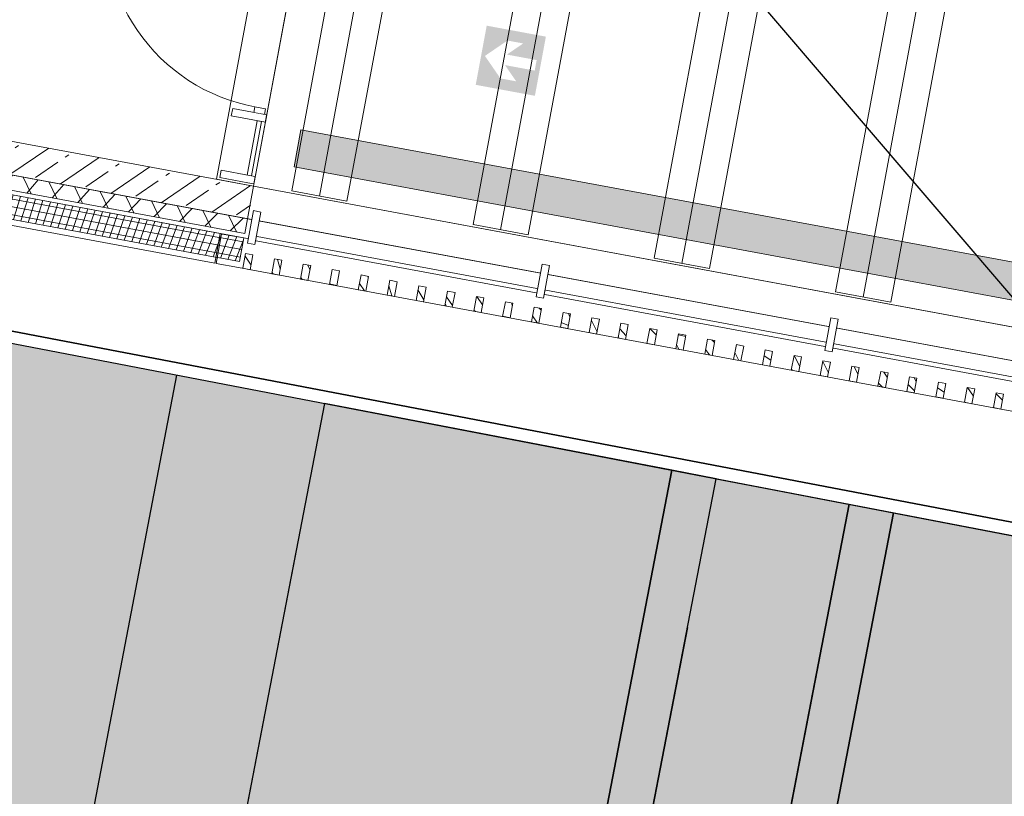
# Model space of a CAD drawing. Header units: metres. Extents: x 0 to 60282398, y -11592309 to 5708004.
# Tile 103 of 136: x 32353379.39 to 32353385.93, y 5707897.37 to 5707902.53. Entities that reach past the tile are written whole.
import ezdxf
from ezdxf import colors
from ezdxf.entities.mleader import LeaderData, LeaderLine
from ezdxf.math import Vec2, Vec3

# ---------------------------------------------------------------- set-up
doc = ezdxf.new("R2010")
doc.units = ezdxf.units.M
doc.header["$LTSCALE"] = 0.75
doc.set_wipeout_variables(frame=1)
doc.layers.get('0').update_dxf_attribs({"linetype": 'CONTINUOUS'})
doc.layers.add('10414946$0$_Hilfslayer', color=6, linetype='CONTINUOUS', plot=False)
doc.layers.add('10414946$0$ST-LIN Parkplatz', color=7, linetype='CONTINUOUS')
doc.layers.add('10414946$0$ST-LIN-Gehweg', color=2, linetype='CONTINUOUS')
for name, color, linetype, lineweight in [('10414946$0$ST-LIN-Bushaltestelle', 2, 'CONTINUOUS', 25), ('10417023$0$#9_002_GES I Übersicht Erdgeschoss_1_101_Wand Aussen.A', 7, 'CONTINUOUS', 25), ('10417023$0$#9_002_GES I Übersicht Erdgeschoss_1_104_Decken.A', 7, 'CONTINUOUS', 25), ('10417023$0$#9_002_GES I Übersicht Erdgeschoss_1_201_Aussenwandbekleidung.A', 7, 'CONTINUOUS', 25), ('10417023$0$#9_002_GES I Übersicht Erdgeschoss_1_430_Lüftung.US', 7, 'CONTINUOUS', 25), ('10417023$0$#9_002_GES I Übersicht Erdgeschoss_1_607b_Brandschutz 1_100', 7, 'CONTINUOUS', 25), ('10417023$0$#9_002_GES I Übersicht Erdgeschoss_1_701_Grundstücksgrenze.A', 7, 'CONTINUOUS', 25), ('10417023$0$#9_002_GES I Übersicht Erdgeschoss_1_Neubau_104_Decken.A', 7, 'CONTINUOUS', 25), ('10417023$0$#9_002_GES I Übersicht Erdgeschoss_1_Neubau_105_Unterzug.A', 7, 'CONTINUOUS', 25), ('10417023$0$#9_002_GES I Übersicht Erdgeschoss_1_Neubau_110_Pfosten-Riegel.A', 7, 'CONTINUOUS', 25), ('10417023$0$#9_002_GES I Übersicht Erdgeschoss_1_Neubau_113_Türen.A', 7, 'CONTINUOUS', 25), ('10417023$0$#9_002_GES I Übersicht Erdgeschoss_1_Neubau_201_Aussenwandbekleidu', 7, 'CONTINUOUS', 25), ('10417023$0$Keine', 7, 'CONTINUOUS', 13)]:
    doc.layers.add(name, color=color, linetype=linetype, lineweight=lineweight)
doc.layers.add('10414947$0$ST-Gehweg-Sol', color=7, linetype='CONTINUOUS', lineweight=0, true_color=0xffd7a8)
doc.styles.add('10414946$0$ARIAL NARROW', font='ARIALN.TTF')
pattern_1 = [(134.9999999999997, (0, 0), (0.1060660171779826, 0.1060660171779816), []), (134.9999999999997, (-0.03535533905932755, -0.0353553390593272), (0.1060660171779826, 0.1060660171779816), [])]

# ---------------------------------------------------------------- blocks, each defined once
blk = doc.blocks.new('10414947')
at = {"layer": '10414947$0$ST-Gehweg-Sol'}
h = blk.add_hatch(color=256, dxfattribs=at)
h.dxf.hatch_style = 1
edge = h.paths.add_edge_path()
edge.add_arc((32353333.97286278, 5707909.898001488), 4.00538949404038, 167.5224016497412, 259.0333335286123, ccw=False)
edge.add_line((32353330.06207836, 5707910.763397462), (32353330.08991054, 5707910.916025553))
edge.add_line((32353330.08991054, 5707910.916025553), (32353331.70067245, 5707910.64907873))
edge.add_line((32353331.70067245, 5707910.64907873), (32353335.02498274, 5707908.903565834))
edge.add_line((32353335.02498274, 5707908.903565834), (32353407.15213483, 5707895.033517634))
edge.add_line((32353407.15213483, 5707895.033517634), (32353413.70600617, 5707897.337334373))
edge.add_line((32353413.70600617, 5707897.337334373), (32353497.17578959, 5707881.286091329))
edge.add_line((32353497.17578959, 5707881.286091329), (32353499.70410517, 5707880.188862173))
edge.add_line((32353499.70410517, 5707880.188862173), (32353502.93879142, 5707877.835765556))
edge.add_line((32353502.93879142, 5707877.835765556), (32353505.46710699, 5707876.738536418))
edge.add_line((32353505.46710699, 5707876.738536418), (32353517.00528605, 5707874.519743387))
edge.add_line((32353517.00528605, 5707874.519743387), (32353517.76447093, 5707870.592196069))
edge.add_line((32353517.76447093, 5707870.592196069), (32353512.26571349, 5707871.646148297))
edge.add_line((32353512.26571349, 5707871.646148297), (32353512.67312597, 5707873.771762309))
edge.add_line((32353512.67312597, 5707873.771762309), (32353508.26008633, 5707874.652828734))
edge.add_line((32353508.26008633, 5707874.652828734), (32353507.84615755, 5707872.493248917))
edge.add_line((32353507.84615755, 5707872.493248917), (32353503.30254498, 5707873.364127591))
edge.add_arc((32353488.08709003, 5707793.979973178), 80.82916578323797, 79.14978489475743, 81.99465327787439)
edge.add_line((32353499.34380503, 5707874.021464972), (32353499.76791721, 5707876.234207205))
edge.add_line((32353499.76791721, 5707876.234207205), (32353495.83942623, 5707876.987173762))
edge.add_line((32353495.83942623, 5707876.987173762), (32353495.37152305, 5707874.545958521))
edge.add_line((32353495.37152305, 5707874.545958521), (32353488.26755707, 5707875.49021155))
edge.add_line((32353488.26755707, 5707875.49021155), (32353488.81466561, 5707878.344668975))
edge.add_line((32353488.81466561, 5707878.344668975), (32353475.56727294, 5707880.883772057))
edge.add_line((32353475.56727294, 5707880.883772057), (32353475.00712598, 5707877.961330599))
edge.add_line((32353475.00712598, 5707877.961330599), (32353470.59449997, 5707878.807102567))
edge.add_line((32353470.59449997, 5707878.807102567), (32353471.15463692, 5707881.72953379))
edge.add_line((32353471.15463692, 5707881.72953379), (32353468.20826868, 5707882.294258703))
edge.add_line((32353468.20826868, 5707882.294258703), (32353467.64812546, 5707879.371836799))
edge.add_line((32353467.64812546, 5707879.371836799), (32353462.60924585, 5707880.337643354))
edge.add_line((32353462.60924585, 5707880.337643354), (32353463.16937873, 5707883.260053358))
edge.add_line((32353463.16937873, 5707883.260053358), (32353460.2230105, 5707883.824778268))
edge.add_line((32353460.2230105, 5707883.824778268), (32353459.66624525, 5707880.919938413))
edge.add_arc((32353463.524558, 5707896.96932498), 16.50664673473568, 250.35219382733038, 256.4824628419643, ccw=False)
edge.add_line((32353457.97440466, 5707881.423740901), (32353455.61443449, 5707882.266310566))
edge.add_line((32353455.61443449, 5707882.266310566), (32353456.07041998, 5707884.645556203))
edge.add_line((32353456.07041998, 5707884.645556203), (32353452.14193103, 5707885.398533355))
edge.add_line((32353452.14193103, 5707885.398533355), (32353451.76436388, 5707883.434494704))
edge.add_line((32353451.76436388, 5707883.434494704), (32353446.20782556, 5707884.499521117))
edge.add_line((32353446.20782556, 5707884.499521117), (32353446.58431432, 5707886.46376749))
edge.add_line((32353446.58431432, 5707886.46376749), (32353443.63794753, 5707887.028499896))
edge.add_line((32353443.63794753, 5707887.028499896), (32353443.26145916, 5707885.064255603))
edge.add_line((32353443.26145916, 5707885.064255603), (32353438.66333801, 5707885.945580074))
edge.add_line((32353438.66333801, 5707885.945580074), (32353439.03982688, 5707887.909826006))
edge.add_line((32353439.03982688, 5707887.909826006), (32353436.09346017, 5707888.474558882))
edge.add_line((32353436.09346017, 5707888.474558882), (32353435.71697158, 5707886.510314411))
edge.add_line((32353435.71697158, 5707886.510314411), (32353430.15920767, 5707887.572673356))
edge.add_line((32353430.15920767, 5707887.572673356), (32353430.53524183, 5707889.539907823))
edge.add_line((32353430.53524183, 5707889.539907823), (32353426.60675288, 5707890.292884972))
edge.add_line((32353426.60675288, 5707890.292884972), (32353426.15070342, 5707887.913549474))
edge.add_line((32353426.15070342, 5707887.913549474), (32353423.64644856, 5707888.00337013))
edge.add_arc((32353424.238172, 5707904.500881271), 16.50811953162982, 259.1496618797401, 267.9458278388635, ccw=False)
edge.add_line((32353421.13061348, 5707888.287889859), (32353363.36529639, 5707899.359819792))
edge.add_arc((32353408.48210951, 5708134.746697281), 239.6716689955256, 256.456365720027, 259.14966177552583, ccw=False)
edge.add_arc((32353274.67359528, 5707595.429255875), 316.0071040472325, 75.76971239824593, 78.90028973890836)
edge.add_line((32353335.51033626, 5707905.525016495), (32353333.21088601, 5707905.965758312))
at = {"layer": '10414947$0$ST-Gehweg-Sol', "flags": 128}
blk.add_lwpolyline([(32353439.03982688, 5707887.909826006), (32353436.09346017, 5707888.474558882), (32353435.71697158, 5707886.510314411), (32353430.15920767, 5707887.572673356), (32353430.53524183, 5707889.539907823), (32353426.60675288, 5707890.292884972), (32353426.15070342, 5707887.913549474), (32353423.64644856, 5707888.00337013, -0.03839937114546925), (32353421.13061348, 5707888.287889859), (32353363.36529639, 5707899.359819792, -0.01175226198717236), (32353352.35440415, 5707901.739852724, 0.01366057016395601), (32353335.51033626, 5707905.525016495), (32353333.21088601, 5707905.965758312, -0.4219586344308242), (32353330.06207836, 5707910.763397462), (32353330.08991054, 5707910.916025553), (32353331.70067245, 5707910.64907873), (32353335.02498274, 5707908.903565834), (32353407.15213483, 5707895.033517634), (32353413.70600617, 5707897.337334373), (32353497.17578959, 5707881.286091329)], format="xyb", dxfattribs=at)
blk = doc.blocks.new('10417023$0$#9_MKO_LP5_ARC_GES_UP_00_002_P_G_modell (3D)')
at = {"layer": '10417023$0$#9_002_GES I Übersicht Erdgeschoss_1_607b_Brandschutz 1_100', "linetype": 'Continuous', "lineweight": 0, "true_color": 0xff0000}
h = blk.add_hatch(color=1, dxfattribs=at)
h.paths.add_polyline_path([(-32353459.2100799, -5707811.197777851), (-32353459.2100799, -5707811.597777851), (-32353458.8100799, -5707811.597777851), (-32353458.8100799, -5707811.197777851)])
h.paths.add_polyline_path([(-32353459.05643713, -5707811.269801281), (-32353458.95008993, -5707811.269801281), (-32353459.04303422, -5707811.362264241), (-32353458.84203124, -5707811.362264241), (-32353458.84203124, -5707811.433291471), (-32353459.04303422, -5707811.433291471), (-32353458.95008993, -5707811.525754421), (-32353459.05643713, -5707811.525754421), (-32353459.1850799, -5707811.397777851)])
at = {"layer": '10417023$0$#9_002_GES I Übersicht Erdgeschoss_1_101_Wand Aussen.A', "color": 1, "linetype": 'Continuous', "lineweight": 18, "true_color": 0xff0000}
blk.add_line((-32353464.33424019, -5707812.74957689), (-32353460.53922799, -5707812.74957689), dxfattribs=at)
at = {"layer": '10417023$0$#9_002_GES I Übersicht Erdgeschoss_1_101_Wand Aussen.A', "color": 1, "linetype": 'Continuous', "lineweight": 13, "true_color": 0xff0000}
blk.add_line((-32353460.53922858, -5707812.749576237), (-32353452.62422869, -5707812.749576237), dxfattribs=at)
at = {"layer": '10417023$0$#9_002_GES I Übersicht Erdgeschoss_1_104_Decken.A', "color": 1, "linetype": 'Continuous', "lineweight": 13, "true_color": 0xff0000}
for p, q in [((-32353460.28322713, -5707807.384576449), (-32353460.28322713, -5707812.514709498)), ((-32353460.09672626, -5707807.384576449), (-32353460.09672626, -5707812.514709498)), ((-32353459.91022684, -5707807.384576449), (-32353459.91022684, -5707812.514709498)), ((-32353459.05822786, -5707807.384576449), (-32353459.05822786, -5707812.514709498)), ((-32353458.87172699, -5707807.384576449), (-32353458.87172699, -5707812.514709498)), ((-32353458.68522757, -5707807.384576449), (-32353458.68522757, -5707812.514709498)), ((-32353457.83322715, -5707807.384576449), (-32353457.83322715, -5707812.514709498)), ((-32353457.64672772, -5707807.384576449), (-32353457.64672772, -5707812.514709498)), ((-32353457.4602283, -5707807.384576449), (-32353457.4602283, -5707812.514709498)), ((-32353456.60822643, -5707807.384576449), (-32353456.60822643, -5707812.514709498)), ((-32353456.42172701, -5707807.384576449), (-32353456.42172701, -5707812.514709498)), ((-32353456.23522758, -5707807.384576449), (-32353456.23522758, -5707812.514709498)), ((-32353460.28322713, -5707812.514709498), (-32353459.91022684, -5707812.514709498)), ((-32353459.05822786, -5707812.514709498), (-32353458.68522757, -5707812.514709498)), ((-32353457.83322715, -5707812.514709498), (-32353457.4602283, -5707812.514709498)), ((-32353456.60822643, -5707812.514709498), (-32353456.23522758, -5707812.514709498))]:
    blk.add_line(p, q, dxfattribs=at)
at = {"layer": '10417023$0$#9_002_GES I Übersicht Erdgeschoss_1_201_Aussenwandbekleidung.A', "color": 1, "linetype": 'Continuous', "lineweight": 18, "true_color": 0xff0000}
blk.add_line((-32353460.53922807, -5707812.74957689), (-32353464.33423393, -5707812.74957689), dxfattribs=at)
at = {"layer": '10417023$0$#9_002_GES I Übersicht Erdgeschoss_1_430_Lüftung.US', "color": 1, "linetype": 'Continuous', "lineweight": 13, "true_color": 0xff0000, "flags": 128}
blk.add_lwpolyline([(-32353460.29724487, -5707812.354575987), (-32353447.40423247, -5707812.354575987), (-32353447.40423247, -5707812.104575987), (-32353460.29724487, -5707812.104575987)], close=True, dxfattribs=at)
at = {"layer": '10417023$0$#9_002_GES I Übersicht Erdgeschoss_1_430_Lüftung.US', "color": 1, "linetype": 'Continuous', "true_color": 0xff0000}
blk.add_solid([(-32353460.29724487, -5707812.354575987), (-32353447.40423247, -5707812.354575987), (-32353460.29724487, -5707812.104575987), (-32353447.40423247, -5707812.104575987)], dxfattribs=at)
at = {"layer": '10417023$0$#9_002_GES I Übersicht Erdgeschoss_1_Neubau_104_Decken.A', "color": 1, "linetype": 'Continuous', "lineweight": 13, "true_color": 0xff0000, "flags": 128}
for points in [[(-32353468.9644006, -5707812.749292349), (-32353468.96423227, -5707810.39957689), (-32353468.96423227, -5707807.119576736), (-32353468.96423227, -5707797.22957689), (-32353468.96423227, -5707790.55957689), (-32353454.47117382, -5707790.55957689), (-32353442.504228, -5707790.559574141), (-32353442.504228, -5707812.74957689)], [(-32353460.539228, -5707797.304576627), (-32353468.96423227, -5707797.304576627), (-32353468.96423227, -5707810.39957689), (-32353464.33422799, -5707810.39957689), (-32353464.33422799, -5707812.749576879), (-32353442.50422801, -5707812.74957689), (-32353442.504228, -5707790.55957689), (-32353451.27397855, -5707790.559574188), (-32353451.27397855, -5707797.22957689), (-32353452.624228, -5707797.22957689), (-32353452.624228, -5707807.119576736), (-32353460.539228, -5707807.119576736)], [(-32353460.539228, -5707812.529709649), (-32353447.40432934, -5707812.529709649), (-32353447.40432934, -5707807.36957689), (-32353460.539228, -5707807.36957689)]]:
    blk.add_lwpolyline(points, close=True, dxfattribs=at)
at = {"layer": '10417023$0$#9_002_GES I Übersicht Erdgeschoss_1_Neubau_113_Türen.A', "color": 1, "linetype": 'Continuous', "lineweight": 13, "true_color": 0xff0000}
blk.add_arc((-32353460.62624624, -5707810.792579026), 1.216945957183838, 179.999999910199, 270.0000001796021, dxfattribs=at)
at = {"color": 1, "linetype": 'Continuous', "lineweight": 5, "true_color": 0xff0000}
blk.add_wipeout([(-32353460.539261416, -5707812.879576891), (-32353460.68926142, -5707812.879576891), (-32353460.68926142, -5707813.079576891), (-32353460.539261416, -5707813.079576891)], dxfattribs=at).dxf.layer = '10417023$0$#9_002_GES I Übersicht Erdgeschoss_1_Neubau_201_Aussenwandbekleidu'
at = {"layer": '10417023$0$#9_002_GES I Übersicht Erdgeschoss_1_Neubau_201_Aussenwandbekleidu', "color": 1, "linetype": 'Continuous', "lineweight": 13, "true_color": 0xff0000}
for p, q in [((-32353460.5392614, -5707812.87957689), (-32353460.68926141, -5707812.87957689)), ((-32353460.68926141, -5707812.87957689), (-32353460.68926141, -5707813.07957689)), ((-32353460.68926141, -5707813.07957689), (-32353460.5392614, -5707813.07957689))]:
    blk.add_line(p, q, dxfattribs=at)
at = {"color": 1, "linetype": 'Continuous', "lineweight": 5, "true_color": 0xff0000}
for points in [[(-32353460.554246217, -5707812.047525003), (-32353460.554246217, -5707812.009525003), (-32353460.626246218, -5707812.009525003), (-32353460.626246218, -5707812.047525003)], [(-32353460.56424622, -5707812.097525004), (-32353460.59424622, -5707812.097525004), (-32353460.59424622, -5707812.464576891), (-32353460.56424622, -5707812.464576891)]]:
    blk.add_wipeout(points, dxfattribs=at).dxf.layer = '10417023$0$#9_002_GES I Übersicht Erdgeschoss_1_Neubau_113_Türen.A'
at = {"layer": '10417023$0$#9_002_GES I Übersicht Erdgeschoss_1_Neubau_113_Türen.A', "color": 1, "linetype": 'Continuous', "lineweight": 13, "true_color": 0xff0000, "flags": 128}
for points in [[(-32353460.55424622, -5707812.047525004), (-32353460.55424622, -5707812.009525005), (-32353460.62624622, -5707812.009525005), (-32353460.62624622, -5707812.047525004)], [(-32353460.56424622, -5707812.097525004), (-32353460.59424622, -5707812.097525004), (-32353460.59424622, -5707812.464576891), (-32353460.56424622, -5707812.464576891)]]:
    blk.add_lwpolyline(points, close=True, dxfattribs=at)
at = {"color": 1, "linetype": 'Continuous', "lineweight": 5, "true_color": 0xff0000}
for points in [[(-32353464.4742448, -5707813.079576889), (-32353460.699244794, -5707813.07957689), (-32353460.699244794, -5707812.87957689), (-32353464.47423916, -5707812.879576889)], [(-32353453.97674339, -5707812.87957689), (-32353460.539264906, -5707812.87957689), (-32353460.539264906, -5707813.07957689), (-32353453.97674339, -5707813.07957689)]]:
    blk.add_wipeout(points, dxfattribs=at).dxf.layer = '10417023$0$#9_002_GES I Übersicht Erdgeschoss_1_Neubau_201_Aussenwandbekleidu'
at = {"layer": '10417023$0$#9_002_GES I Übersicht Erdgeschoss_1_201_Aussenwandbekleidung.A', "linetype": 'Continuous', "lineweight": 5, "true_color": 0xff0000}
h = blk.add_hatch(dxfattribs=at)
h.set_pattern_fill('#9_DÄMMUNG__WEICH_0001', color=1, style=0, pattern_type=2)
h.set_pattern_definition([(-119.9999999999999, (0, 0), (-0.129903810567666, 0.07499999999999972), []), (-59.99999999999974, (0, 0), (0.1299038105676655, 0.0750000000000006), [])])
h.paths.add_polyline_path([(-32353464.33423393, -5707812.84957689), (-32353460.53922807, -5707812.84957689), (-32353460.53922807, -5707812.74957689), (-32353464.33423393, -5707812.74957689)])
at = {"layer": '10417023$0$#9_002_GES I Übersicht Erdgeschoss_1_Neubau_201_Aussenwandbekleidu', "linetype": 'Continuous', "lineweight": 5, "true_color": 0xff0000}
h = blk.add_hatch(dxfattribs=at)
h.set_pattern_fill('#9_METALL__STAHL_0001', color=1, style=0, pattern_type=2)
h.set_pattern_definition(pattern_1)
h.paths.add_polyline_path([(-32353460.45922863, -5707813.079576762), (-32353460.45922783, -5707812.979576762), (-32353460.50922783, -5707812.97957636), (-32353460.50922864, -5707813.079576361)])
h = blk.add_hatch(dxfattribs=at)
h.set_pattern_fill('#9_METALL__STAHL_0001', color=1, style=0, pattern_type=2)
h.set_pattern_definition(pattern_1)
h.paths.add_polyline_path([(-32353460.26410363, -5707813.079576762), (-32353460.26410283, -5707812.979576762), (-32353460.31410283, -5707812.97957636), (-32353460.31410363, -5707813.079576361)])
h = blk.add_hatch(dxfattribs=at)
h.set_pattern_fill('#9_METALL__STAHL_0001', color=1, style=0, pattern_type=2)
h.set_pattern_definition(pattern_1)
h.paths.add_polyline_path([(-32353460.06897863, -5707813.079576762), (-32353460.06897783, -5707812.979576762), (-32353460.11897783, -5707812.97957636), (-32353460.11897863, -5707813.079576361)])
h = blk.add_hatch(dxfattribs=at)
h.set_pattern_fill('#9_METALL__STAHL_0001', color=1, style=0, pattern_type=2)
h.set_pattern_definition(pattern_1)
h.paths.add_polyline_path([(-32353459.87385363, -5707813.079576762), (-32353459.87385283, -5707812.979576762), (-32353459.92385282, -5707812.97957636), (-32353459.92385363, -5707813.079576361)])
h = blk.add_hatch(dxfattribs=at)
h.set_pattern_fill('#9_METALL__STAHL_0001', color=1, style=0, pattern_type=2)
h.set_pattern_definition(pattern_1)
h.paths.add_polyline_path([(-32353459.67872863, -5707813.079576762), (-32353459.67872782, -5707812.979576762), (-32353459.72872782, -5707812.97957636), (-32353459.72872863, -5707813.079576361)])
h = blk.add_hatch(dxfattribs=at)
h.set_pattern_fill('#9_METALL__STAHL_0001', color=1, style=0, pattern_type=2)
h.set_pattern_definition(pattern_1)
h.paths.add_polyline_path([(-32353459.48360363, -5707813.079576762), (-32353459.48360282, -5707812.979576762), (-32353459.53360282, -5707812.97957636), (-32353459.53360363, -5707813.079576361)])
h = blk.add_hatch(dxfattribs=at)
h.set_pattern_fill('#9_METALL__STAHL_0001', color=1, style=0, pattern_type=2)
h.set_pattern_definition(pattern_1)
h.paths.add_polyline_path([(-32353459.28847862, -5707813.079576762), (-32353459.28847782, -5707812.979576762), (-32353459.33847782, -5707812.97957636), (-32353459.33847862, -5707813.079576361)])
h = blk.add_hatch(dxfattribs=at)
h.set_pattern_fill('#9_METALL__STAHL_0001', color=1, style=0, pattern_type=2)
h.set_pattern_definition(pattern_1)
h.paths.add_polyline_path([(-32353459.09335362, -5707813.079576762), (-32353459.09335282, -5707812.979576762), (-32353459.14335282, -5707812.97957636), (-32353459.14335362, -5707813.079576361)])
h = blk.add_hatch(dxfattribs=at)
h.set_pattern_fill('#9_METALL__STAHL_0001', color=1, style=0, pattern_type=2)
h.set_pattern_definition(pattern_1)
h.paths.add_polyline_path([(-32353458.89822862, -5707813.079576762), (-32353458.89822782, -5707812.979576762), (-32353458.94822782, -5707812.97957636), (-32353458.94822862, -5707813.079576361)])
h = blk.add_hatch(dxfattribs=at)
h.set_pattern_fill('#9_METALL__STAHL_0001', color=1, style=0, pattern_type=2)
h.set_pattern_definition(pattern_1)
h.paths.add_polyline_path([(-32353458.70310362, -5707813.079576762), (-32353458.70310281, -5707812.979576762), (-32353458.75310281, -5707812.97957636), (-32353458.75310362, -5707813.079576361)])
h = blk.add_hatch(dxfattribs=at)
h.set_pattern_fill('#9_METALL__STAHL_0001', color=1, style=0, pattern_type=2)
h.set_pattern_definition(pattern_1)
h.paths.add_polyline_path([(-32353458.50797861, -5707813.079576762), (-32353458.50797781, -5707812.979576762), (-32353458.55797781, -5707812.97957636), (-32353458.55797862, -5707813.079576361)])
h = blk.add_hatch(dxfattribs=at)
h.set_pattern_fill('#9_METALL__STAHL_0001', color=1, style=0, pattern_type=2)
h.set_pattern_definition(pattern_1)
h.paths.add_polyline_path([(-32353458.31285362, -5707813.079576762), (-32353458.31285281, -5707812.979576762), (-32353458.36285281, -5707812.97957636), (-32353458.36285362, -5707813.079576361)])
h = blk.add_hatch(dxfattribs=at)
h.set_pattern_fill('#9_METALL__STAHL_0001', color=1, style=0, pattern_type=2)
h.set_pattern_definition(pattern_1)
h.paths.add_polyline_path([(-32353458.11772861, -5707813.079576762), (-32353458.11772781, -5707812.979576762), (-32353458.16772781, -5707812.97957636), (-32353458.16772861, -5707813.079576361)])
h = blk.add_hatch(dxfattribs=at)
h.set_pattern_fill('#9_METALL__STAHL_0001', color=1, style=0, pattern_type=2)
h.set_pattern_definition(pattern_1)
h.paths.add_polyline_path([(-32353457.92260361, -5707813.079576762), (-32353457.92260281, -5707812.979576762), (-32353457.97260281, -5707812.97957636), (-32353457.97260361, -5707813.079576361)])
h = blk.add_hatch(dxfattribs=at)
h.set_pattern_fill('#9_METALL__STAHL_0001', color=1, style=0, pattern_type=2)
h.set_pattern_definition(pattern_1)
h.paths.add_polyline_path([(-32353457.72747861, -5707813.079576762), (-32353457.72747781, -5707812.979576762), (-32353457.7774778, -5707812.97957636), (-32353457.77747861, -5707813.079576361)])
h = blk.add_hatch(dxfattribs=at)
h.set_pattern_fill('#9_METALL__STAHL_0001', color=1, style=0, pattern_type=2)
h.set_pattern_definition(pattern_1)
h.paths.add_polyline_path([(-32353457.53235361, -5707813.079576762), (-32353457.5323528, -5707812.979576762), (-32353457.5823528, -5707812.97957636), (-32353457.58235361, -5707813.079576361)])
h = blk.add_hatch(dxfattribs=at)
h.set_pattern_fill('#9_METALL__STAHL_0001', color=1, style=0, pattern_type=2)
h.set_pattern_definition(pattern_1)
h.paths.add_polyline_path([(-32353457.3372286, -5707813.079576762), (-32353457.3372278, -5707812.979576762), (-32353457.3872278, -5707812.97957636), (-32353457.3872286, -5707813.079576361)])
h = blk.add_hatch(dxfattribs=at)
h.set_pattern_fill('#9_METALL__STAHL_0001', color=1, style=0, pattern_type=2)
h.set_pattern_definition(pattern_1)
h.paths.add_polyline_path([(-32353457.1421036, -5707813.079576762), (-32353457.1421028, -5707812.979576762), (-32353457.1921028, -5707812.97957636), (-32353457.1921036, -5707813.079576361)])
h = blk.add_hatch(dxfattribs=at)
h.set_pattern_fill('#9_METALL__STAHL_0001', color=1, style=0, pattern_type=2)
h.set_pattern_definition(pattern_1)
h.paths.add_polyline_path([(-32353456.9469786, -5707813.079576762), (-32353456.9469778, -5707812.979576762), (-32353456.9969778, -5707812.97957636), (-32353456.9969786, -5707813.079576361)])
h = blk.add_hatch(dxfattribs=at)
h.set_pattern_fill('#9_METALL__STAHL_0001', color=1, style=0, pattern_type=2)
h.set_pattern_definition(pattern_1)
h.paths.add_polyline_path([(-32353456.7518536, -5707813.079576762), (-32353456.7518528, -5707812.979576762), (-32353456.8018528, -5707812.97957636), (-32353456.8018536, -5707813.079576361)])
h = blk.add_hatch(dxfattribs=at)
h.set_pattern_fill('#9_METALL__STAHL_0001', color=1, style=0, pattern_type=2)
h.set_pattern_definition(pattern_1)
h.paths.add_polyline_path([(-32353456.55672859, -5707813.079576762), (-32353456.55672779, -5707812.979576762), (-32353456.60672779, -5707812.97957636), (-32353456.60672859, -5707813.079576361)])
h = blk.add_hatch(dxfattribs=at)
h.set_pattern_fill('#9_METALL__STAHL_0001', color=1, style=0, pattern_type=2)
h.set_pattern_definition(pattern_1)
h.paths.add_polyline_path([(-32353456.3616036, -5707813.079576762), (-32353456.36160279, -5707812.979576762), (-32353456.41160279, -5707812.97957636), (-32353456.4116036, -5707813.079576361)])
h = blk.add_hatch(dxfattribs=at)
h.set_pattern_fill('#9_METALL__STAHL_0001', color=1, style=0, pattern_type=2)
h.set_pattern_definition(pattern_1)
h.paths.add_polyline_path([(-32353456.16647859, -5707813.079576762), (-32353456.16647779, -5707812.979576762), (-32353456.21647779, -5707812.97957636), (-32353456.21647859, -5707813.079576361)])
h = blk.add_hatch(dxfattribs=at)
h.set_pattern_fill('#9_METALL__STAHL_0001', color=1, style=0, pattern_type=2)
h.set_pattern_definition(pattern_1)
h.paths.add_polyline_path([(-32353455.97135359, -5707813.079576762), (-32353455.97135279, -5707812.979576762), (-32353456.02135279, -5707812.97957636), (-32353456.02135359, -5707813.079576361)])
h = blk.add_hatch(dxfattribs=at)
h.set_pattern_fill('#9_METALL__STAHL_0001', color=1, style=0, pattern_type=2)
h.set_pattern_definition(pattern_1)
h.paths.add_polyline_path([(-32353455.77622859, -5707813.079576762), (-32353455.77622779, -5707812.979576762), (-32353455.82622779, -5707812.97957636), (-32353455.82622859, -5707813.079576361)])
h = blk.add_hatch(dxfattribs=at)
h.set_pattern_fill('#9_METALL__STAHL_0001', color=1, style=0, pattern_type=2)
h.set_pattern_definition(pattern_1)
h.paths.add_polyline_path([(-32353455.58110359, -5707813.079576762), (-32353455.58110278, -5707812.979576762), (-32353455.63110278, -5707812.97957636), (-32353455.63110359, -5707813.079576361)])
h = blk.add_hatch(dxfattribs=at)
h.set_pattern_fill('#9_METALL__STAHL_0001', color=1, style=0, pattern_type=2)
h.set_pattern_definition(pattern_1)
h.paths.add_polyline_path([(-32353455.38597858, -5707813.079576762), (-32353455.38597778, -5707812.979576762), (-32353455.43597778, -5707812.97957636), (-32353455.43597858, -5707813.079576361)])
at = {"layer": '10417023$0$#9_002_GES I Übersicht Erdgeschoss_1_201_Aussenwandbekleidung.A', "color": 1, "linetype": 'Continuous', "lineweight": 18, "true_color": 0xff0000}
for p in [(-32353460.53922807, -5707812.74957689), (-32353464.43423393, -5707812.84957689)]:
    blk.add_line(p, (-32353460.53922807, -5707812.84957689), dxfattribs=at)
at = {"layer": '10417023$0$#9_002_GES I Übersicht Erdgeschoss_1_Neubau_201_Aussenwandbekleidu', "color": 1, "linetype": 'Continuous', "lineweight": 13, "true_color": 0xff0000}
for p, q in [((-32353460.69924479, -5707812.879576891), (-32353464.47423916, -5707812.87957689)), ((-32353460.69924479, -5707812.879576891), (-32353460.69924479, -5707813.079576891)), ((-32353453.97674338, -5707812.87957689), (-32353460.5392649, -5707812.87957689)), ((-32353464.6242448, -5707813.07957689), (-32353460.69924479, -5707813.079576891)), ((-32353460.5392649, -5707813.07957689), (-32353453.97674338, -5707813.07957689))]:
    blk.add_line(p, q, dxfattribs=at)
at = {"layer": '10417023$0$#9_002_GES I Übersicht Erdgeschoss_1_Neubau_201_Aussenwandbekleidu', "color": 1, "linetype": 'Continuous', "lineweight": 18, "true_color": 0xff0000}
blk.add_line((-32353464.47424367, -5707813.039576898), (-32353460.5392614, -5707813.039576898), dxfattribs=at)
at = {"layer": '10417023$0$#9_002_GES I Übersicht Erdgeschoss_1_Neubau_201_Aussenwandbekleidu', "color": 1, "linetype": 'Continuous', "lineweight": 13, "true_color": 0xff0000, "flags": 128}
for points in [[(-32353460.45922863, -5707813.079576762), (-32353460.45922783, -5707812.979576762), (-32353460.50922783, -5707812.97957636), (-32353460.50922864, -5707813.079576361)], [(-32353460.26410363, -5707813.079576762), (-32353460.26410283, -5707812.979576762), (-32353460.31410283, -5707812.97957636), (-32353460.31410363, -5707813.079576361)], [(-32353460.06897863, -5707813.079576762), (-32353460.06897783, -5707812.979576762), (-32353460.11897783, -5707812.97957636), (-32353460.11897863, -5707813.079576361)], [(-32353459.87385363, -5707813.079576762), (-32353459.87385283, -5707812.979576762), (-32353459.92385282, -5707812.97957636), (-32353459.92385363, -5707813.079576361)], [(-32353459.67872863, -5707813.079576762), (-32353459.67872782, -5707812.979576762), (-32353459.72872782, -5707812.97957636), (-32353459.72872863, -5707813.079576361)], [(-32353459.48360363, -5707813.079576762), (-32353459.48360282, -5707812.979576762), (-32353459.53360282, -5707812.97957636), (-32353459.53360363, -5707813.079576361)], [(-32353459.28847862, -5707813.079576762), (-32353459.28847782, -5707812.979576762), (-32353459.33847782, -5707812.97957636), (-32353459.33847862, -5707813.079576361)], [(-32353459.09335362, -5707813.079576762), (-32353459.09335282, -5707812.979576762), (-32353459.14335282, -5707812.97957636), (-32353459.14335362, -5707813.079576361)], [(-32353458.89822862, -5707813.079576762), (-32353458.89822782, -5707812.979576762), (-32353458.94822782, -5707812.97957636), (-32353458.94822862, -5707813.079576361)], [(-32353458.70310362, -5707813.079576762), (-32353458.70310281, -5707812.979576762), (-32353458.75310281, -5707812.97957636), (-32353458.75310362, -5707813.079576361)], [(-32353458.50797861, -5707813.079576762), (-32353458.50797781, -5707812.979576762), (-32353458.55797781, -5707812.97957636), (-32353458.55797862, -5707813.079576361)], [(-32353458.31285362, -5707813.079576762), (-32353458.31285281, -5707812.979576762), (-32353458.36285281, -5707812.97957636), (-32353458.36285362, -5707813.079576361)], [(-32353458.11772861, -5707813.079576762), (-32353458.11772781, -5707812.979576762), (-32353458.16772781, -5707812.97957636), (-32353458.16772861, -5707813.079576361)], [(-32353457.92260361, -5707813.079576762), (-32353457.92260281, -5707812.979576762), (-32353457.97260281, -5707812.97957636), (-32353457.97260361, -5707813.079576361)], [(-32353457.72747861, -5707813.079576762), (-32353457.72747781, -5707812.979576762), (-32353457.7774778, -5707812.97957636), (-32353457.77747861, -5707813.079576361)], [(-32353457.53235361, -5707813.079576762), (-32353457.5323528, -5707812.979576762), (-32353457.5823528, -5707812.97957636), (-32353457.58235361, -5707813.079576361)], [(-32353457.3372286, -5707813.079576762), (-32353457.3372278, -5707812.979576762), (-32353457.3872278, -5707812.97957636), (-32353457.3872286, -5707813.079576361)], [(-32353457.1421036, -5707813.079576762), (-32353457.1421028, -5707812.979576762), (-32353457.1921028, -5707812.97957636), (-32353457.1921036, -5707813.079576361)], [(-32353456.9469786, -5707813.079576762), (-32353456.9469778, -5707812.979576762), (-32353456.9969778, -5707812.97957636), (-32353456.9969786, -5707813.079576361)], [(-32353456.7518536, -5707813.079576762), (-32353456.7518528, -5707812.979576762), (-32353456.8018528, -5707812.97957636), (-32353456.8018536, -5707813.079576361)], [(-32353456.55672859, -5707813.079576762), (-32353456.55672779, -5707812.979576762), (-32353456.60672779, -5707812.97957636), (-32353456.60672859, -5707813.079576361)], [(-32353456.3616036, -5707813.079576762), (-32353456.36160279, -5707812.979576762), (-32353456.41160279, -5707812.97957636), (-32353456.4116036, -5707813.079576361)], [(-32353456.16647859, -5707813.079576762), (-32353456.16647779, -5707812.979576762), (-32353456.21647779, -5707812.97957636), (-32353456.21647859, -5707813.079576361)], [(-32353455.97135359, -5707813.079576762), (-32353455.97135279, -5707812.979576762), (-32353456.02135279, -5707812.97957636), (-32353456.02135359, -5707813.079576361)], [(-32353455.77622859, -5707813.079576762), (-32353455.77622779, -5707812.979576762), (-32353455.82622779, -5707812.97957636), (-32353455.82622859, -5707813.079576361)], [(-32353455.58110359, -5707813.079576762), (-32353455.58110278, -5707812.979576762), (-32353455.63110278, -5707812.97957636), (-32353455.63110359, -5707813.079576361)], [(-32353455.38597858, -5707813.079576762), (-32353455.38597778, -5707812.979576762), (-32353455.43597778, -5707812.97957636), (-32353455.43597858, -5707813.079576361)]]:
    blk.add_lwpolyline(points, close=True, dxfattribs=at)
at = {"color": 1, "linetype": 'Continuous', "lineweight": 5, "true_color": 0xff0000}
for points in [[(-32353460.76924622, -5707812.0475250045), (-32353460.76924622, -5707812.097525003), (-32353460.539246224, -5707812.097525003), (-32353460.539246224, -5707812.0475250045)], [(-32353460.76924622, -5707812.46457691), (-32353460.76924622, -5707812.514576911), (-32353460.579246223, -5707812.514576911), (-32353460.579246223, -5707812.46457691)]]:
    blk.add_wipeout(points, dxfattribs=at).dxf.layer = '10417023$0$#9_002_GES I Übersicht Erdgeschoss_1_Neubau_113_Türen.A'
at = {"layer": '10417023$0$#9_002_GES I Übersicht Erdgeschoss_1_Neubau_105_Unterzug.A', "color": 1, "linetype": 'Continuous', "lineweight": 13, "true_color": 0xff0000}
blk.add_line((-32353460.789228, -5707810.689580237), (-32353460.789228, -5707812.52957689), dxfattribs=at)
at = {"layer": '10417023$0$#9_002_GES I Übersicht Erdgeschoss_1_Neubau_113_Türen.A', "color": 1, "linetype": 'Continuous', "lineweight": 13, "true_color": 0xff0000}
for p, q in [((-32353460.76924618, -5707812.047525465), (-32353460.76924618, -5707812.097525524)), ((-32353460.53924591, -5707812.047525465), (-32353460.76924618, -5707812.047525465)), ((-32353460.53924591, -5707812.047525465), (-32353460.53924591, -5707812.097525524)), ((-32353460.53924591, -5707812.097525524), (-32353460.76924618, -5707812.097525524)), ((-32353460.76924618, -5707812.464576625), (-32353460.76924618, -5707812.514576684))]:
    blk.add_line(p, q, dxfattribs=at)
at = {"color": 1, "linetype": 'Continuous', "lineweight": 5, "true_color": 0xff0000}
blk.add_wipeout([(-32353460.539246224, -5707812.514576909), (-32353460.539246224, -5707812.464576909), (-32353460.57924622, -5707812.464576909), (-32353460.57924622, -5707812.514576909)], dxfattribs=at).dxf.layer = '10417023$0$#9_002_GES I Übersicht Erdgeschoss_1_Neubau_113_Türen.A'
at = {"layer": '10417023$0$#9_002_GES I Übersicht Erdgeschoss_1_101_Wand Aussen.A', "linetype": 'Continuous', "lineweight": 5, "true_color": 0xff0000}
h = blk.add_hatch(dxfattribs=at)
h.set_pattern_fill('#9_BETON__STAHLBETON_0001', color=1, style=0, pattern_type=2)
h.set_pattern_definition([(44.99999999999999, (0, 0), (-0.1697056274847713, 0.1697056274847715), []), (44.99999999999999, (-0.08485281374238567, 0.08485281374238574), (-0.1697056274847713, 0.1697056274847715), [0.18, -0.05999999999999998])])
h.paths.add_polyline_path([(-32353460.53922799, -5707812.529576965), (-32353464.13424041, -5707812.529576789), (-32353464.13424006, -5707812.74957689), (-32353460.53922799, -5707812.74957689)])
at = {"layer": '10417023$0$#9_002_GES I Übersicht Erdgeschoss_1_101_Wand Aussen.A', "color": 1, "linetype": 'Continuous', "lineweight": 18, "true_color": 0xff0000}
for p, q in [((-32353460.539228, -5707812.52957689), (-32353464.13424041, -5707812.52957689)), ((-32353460.53922858, -5707812.529577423), (-32353460.53922858, -5707812.749576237))]:
    blk.add_line(p, q, dxfattribs=at)
at = {"layer": '10417023$0$#9_002_GES I Übersicht Erdgeschoss_1_101_Wand Aussen.A', "color": 1, "linetype": 'Continuous', "lineweight": 13, "true_color": 0xff0000}
for q in [(-32353460.53922858, -5707812.749576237), (-32353452.62422869, -5707812.529577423)]:
    blk.add_line((-32353460.53922858, -5707812.529577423), q, dxfattribs=at)
at = {"layer": '10417023$0$#9_002_GES I Übersicht Erdgeschoss_1_701_Grundstücksgrenze.A', "color": 1, "linetype": 'Continuous', "lineweight": 35, "true_color": 0xff0000, "flags": 128}
blk.add_lwpolyline([(-32353511.47268937, -5707768.718078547), (-32353510.58466005, -5707813.546075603), (-32353471.71535595, -5707813.720027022), (-32353425.53849031, -5707813.961117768)], dxfattribs=at)
at = {"layer": '10417023$0$#9_002_GES I Übersicht Erdgeschoss_1_Neubau_105_Unterzug.A', "color": 1, "linetype": 'Continuous', "lineweight": 13, "true_color": 0xff0000}
for p, q in [((-32353460.539228, -5707812.52957689), (-32353460.539228, -5707810.689580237)), ((-32353460.789228, -5707812.52957689), (-32353460.539228, -5707812.52957689))]:
    blk.add_line(p, q, dxfattribs=at)
at = {"layer": '10417023$0$#9_002_GES I Übersicht Erdgeschoss_1_Neubau_113_Türen.A', "color": 1, "linetype": 'Continuous', "lineweight": 13, "true_color": 0xff0000}
blk.add_line((-32353460.53924591, -5707812.464576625), (-32353460.53924591, -5707812.514576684), dxfattribs=at)
at = {"layer": '10417023$0$#9_002_GES I Übersicht Erdgeschoss_1_Neubau_113_Türen.A', "color": 1, "linetype": 'Continuous', "lineweight": 13, "true_color": 0xff0000, "flags": 128}
for points in [[(-32353460.53924622, -5707812.464576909), (-32353460.57924622, -5707812.464576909), (-32353460.76924622, -5707812.464576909)], [(-32353460.53924622, -5707812.514576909), (-32353460.57924622, -5707812.514576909), (-32353460.76924622, -5707812.514576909)]]:
    blk.add_lwpolyline(points, dxfattribs=at)
at = {"color": 1, "linetype": 'Continuous', "lineweight": 5, "true_color": 0xff0000}
blk.add_wipeout([(-32353456.58676414, -5707812.884575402), (-32353456.586764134, -5707812.854575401), (-32353458.527978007, -5707812.854575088), (-32353458.52797801, -5707812.8845750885)], dxfattribs=at).dxf.layer = '10417023$0$#9_002_GES I Übersicht Erdgeschoss_1_Neubau_110_Pfosten-Riegel.A'
at = {"layer": '10417023$0$#9_002_GES I Übersicht Erdgeschoss_1_Neubau_110_Pfosten-Riegel.A', "color": 1, "linetype": 'Continuous', "lineweight": 13, "true_color": 0xff0000, "flags": 128}
blk.add_lwpolyline([(-32353456.58676414, -5707812.884575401), (-32353456.58676414, -5707812.854575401), (-32353458.52797801, -5707812.854575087), (-32353458.52797801, -5707812.884575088)], close=True, dxfattribs=at)
at = {"color": 1, "linetype": 'Continuous', "lineweight": 5, "true_color": 0xff0000}
for points in [[(-32353458.537978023, -5707812.884575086), (-32353458.53797802, -5707812.854575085), (-32353460.479228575, -5707812.854574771), (-32353460.47922858, -5707812.884574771)], [(-32353454.63547798, -5707812.884575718), (-32353454.635477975, -5707812.854575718), (-32353456.576764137, -5707812.854575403), (-32353456.57676414, -5707812.884575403)]]:
    blk.add_wipeout(points, dxfattribs=at).dxf.layer = '10417023$0$#9_002_GES I Übersicht Erdgeschoss_1_Neubau_110_Pfosten-Riegel.A'
at = {"layer": '10417023$0$#9_002_GES I Übersicht Erdgeschoss_1_Neubau_110_Pfosten-Riegel.A', "color": 1, "linetype": 'Continuous', "lineweight": 13, "true_color": 0xff0000, "flags": 128}
for points in [[(-32353458.53797802, -5707812.884575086), (-32353458.53797801, -5707812.854575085), (-32353460.47922857, -5707812.854574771), (-32353460.47922857, -5707812.884574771)], [(-32353454.63547798, -5707812.884575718), (-32353454.63547798, -5707812.854575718), (-32353456.57676414, -5707812.854575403), (-32353456.57676414, -5707812.884575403)]]:
    blk.add_lwpolyline(points, close=True, dxfattribs=at)
at = {"color": 1, "linetype": 'Continuous', "lineweight": 5, "true_color": 0xff0000}
for points in [[(-32353460.50922858, -5707812.909574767), (-32353460.45922858, -5707812.909574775), (-32353460.45922855, -5707812.689574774), (-32353460.509228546, -5707812.689574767)], [(-32353458.55797802, -5707812.9095750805), (-32353458.507978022, -5707812.90957509), (-32353458.50797799, -5707812.689575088), (-32353458.55797799, -5707812.689575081)], [(-32353456.60676415, -5707812.909575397), (-32353456.55676415, -5707812.909575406), (-32353456.55676412, -5707812.689575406), (-32353456.606764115, -5707812.689575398)]]:
    blk.add_wipeout(points, dxfattribs=at).dxf.layer = '10417023$0$#9_002_GES I Übersicht Erdgeschoss_1_Neubau_110_Pfosten-Riegel.A'
at = {"layer": '10417023$0$#9_002_GES I Übersicht Erdgeschoss_1_Neubau_201_Aussenwandbekleidu', "linetype": 'Continuous', "lineweight": 5, "true_color": 0xff0000}
h = blk.add_hatch(dxfattribs=at)
h.set_pattern_fill('#9_BETON__FERTIGTEIL_0001', color=1, style=0, pattern_type=2)
h.set_pattern_definition([(0, (0, 0), (0, 0.05), []), (90.0000000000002, (0, 0), (-0.05, 0), [])])
h.paths.add_polyline_path([(-32353460.5392614, -5707812.879576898), (-32353464.47423916, -5707812.879576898), (-32353464.47424367, -5707813.039576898), (-32353460.5392614, -5707813.039576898)])
at = {"layer": '10417023$0$#9_002_GES I Übersicht Erdgeschoss_1_Neubau_110_Pfosten-Riegel.A', "color": 1, "linetype": 'Continuous', "lineweight": 13, "true_color": 0xff0000, "flags": 128}
for points in [[(-32353460.50922858, -5707812.909574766), (-32353460.45922858, -5707812.909574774), (-32353460.45922854, -5707812.689574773), (-32353460.50922854, -5707812.689574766)], [(-32353458.55797802, -5707812.909575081), (-32353458.50797802, -5707812.909575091), (-32353458.50797798, -5707812.68957509), (-32353458.55797799, -5707812.689575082)], [(-32353456.60676415, -5707812.909575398), (-32353456.55676414, -5707812.909575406), (-32353456.55676411, -5707812.689575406), (-32353456.60676411, -5707812.689575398)]]:
    blk.add_lwpolyline(points, close=True, dxfattribs=at)
at = {"layer": '10417023$0$#9_002_GES I Übersicht Erdgeschoss_1_Neubau_201_Aussenwandbekleidu', "color": 1, "linetype": 'Continuous', "lineweight": 18, "true_color": 0xff0000}
for p, q in [((-32353460.5392614, -5707812.879576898), (-32353464.47423916, -5707812.879576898)), ((-32353460.5392614, -5707813.039576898), (-32353460.5392614, -5707812.879576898))]:
    blk.add_line(p, q, dxfattribs=at)
blk = doc.blocks.new('10417023$0$2_MKO_LP5_LAN_GES_UP_00_002_V_A (3D)')
at = {"layer": '10417023$0$Keine'}
blk.add_blockref('10417023$0$#9_MKO_LP5_ARC_GES_UP_00_002_P_G_modell (3D)', (0, 0), dxfattribs=at)
blk = doc.blocks.new('10417023')
at = {"layer": '10417023$0$Keine', "rotation": 349.4819372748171}
blk.add_blockref('10417023$0$2_MKO_LP5_LAN_GES_UP_00_002_V_A (3D)', (65205154.93137175, 5413829.557758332), dxfattribs=at)
blk = doc.blocks.new('10414946')
at = {"layer": '10414946$0$_Hilfslayer'}
blk.add_line((32353380.42783329, 5707900.17198334), (32353378.07297901, 5707887.886058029), dxfattribs=at)
at = {"layer": '10414946$0$ST-LIN-Bushaltestelle'}
for p, q in [((32353381.2199295, 5707898.995564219), (32353380.65340919, 5707896.049540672)), ((32353383.52764793, 5707898.551789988), (32353383.24438779, 5707897.078778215)), ((32353383.8222503, 5707898.495137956), (32353383.48233812, 5707896.72752383)), ((32353384.70605736, 5707898.325181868), (32353384.36614518, 5707896.557567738)), ((32353385.00065972, 5707898.268529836), (32353384.71739956, 5707896.795518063))]:
    blk.add_line(p, q, dxfattribs=at)
at = {"layer": '10414946$0$ST-LIN-Bushaltestelle', "flags": 128}
for points in [[(32353381.40995554, 5707899.983739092), (32353380.65340919, 5707896.049540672), (32353381.63541704, 5707895.860700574), (32353381.69206907, 5707896.155302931), (32353382.87047849, 5707895.928694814), (32353383.09708662, 5707897.107104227), (32353383.24438779, 5707897.078778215), (32353383.71767398, 5707899.539964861)], [(32353382.87047849, 5707895.928694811), (32353383.16508086, 5707895.872042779), (32353383.33503694, 5707896.755849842), (32353383.48233812, 5707896.72752383), (32353384.01227631, 5707899.483312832), (32353383.71767396, 5707899.539964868), (32353383.24438779, 5707897.078778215), (32353383.09708662, 5707897.107104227)], [(32353384.01227633, 5707899.483312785), (32353384.89608339, 5707899.313356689), (32353384.36614518, 5707896.557567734), (32353383.48233812, 5707896.72752383)], [(32353398.49950658, 5707893.53422593), (32353384.45679433, 5707896.234639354), (32353384.51344636, 5707896.529241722), (32353384.36614518, 5707896.557567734), (32353384.8960834, 5707899.313356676), (32353385.19068575, 5707899.256704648), (32353384.71739957, 5707896.795518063), (32353384.86470075, 5707896.767192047), (32353384.80804871, 5707896.47258969), (32353398.55615861, 5707893.828828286)], [(32353385.19068571, 5707899.256704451), (32353401.05011248, 5707896.20693683), (32353400.29356619, 5707892.272738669), (32353399.31155834, 5707892.461578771), (32353399.36821037, 5707892.756181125), (32353398.38620251, 5707892.945021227), (32353398.55615861, 5707893.82882829), (32353384.80804874, 5707896.472589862), (32353384.86470075, 5707896.767192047), (32353384.71739957, 5707896.795518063)]]:
    blk.add_lwpolyline(points, close=True, dxfattribs=at)
at = {"layer": '10414946$0$ST-LIN-Gehweg', "flags": 128}
blk.add_lwpolyline([(32353335.02498273, 5707908.903565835), (32353357.21966946, 5707904.635530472), (32353357.21966946, 5707904.635530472), (32353370.48788053, 5707902.08405432), (32353370.48788053, 5707902.08405432), (32353407.15213483, 5707895.033517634), (32353407.15213483, 5707895.033517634), (32353410.4290705, 5707896.185426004), (32353410.4290705, 5707896.185426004), (32353413.70600617, 5707897.337334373), (32353413.70600617, 5707897.337334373), (32353481.43359485, 5707884.31331786), (32353481.43359485, 5707884.31331786), (32353497.17578959, 5707881.286091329), (32353497.17578959, 5707881.286091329, -0.1101766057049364), (32353499.70410517, 5707880.188862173), (32353499.70410517, 5707880.188862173), (32353502.93879142, 5707877.835765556), (32353502.93879142, 5707877.835765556, 0.1101766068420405), (32353505.46710699, 5707876.738536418), (32353505.46710699, 5707876.738536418), (32353513.19776736, 5707875.251929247), (32353513.19776736, 5707875.251929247), (32353517.00528605, 5707874.519743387)], format="xyb", dxfattribs=at)
at = {"layer": '10414946$0$ST-LIN Parkplatz'}
ml = blk.add_multileader_mtext('Standard', dxfattribs=at)
ml.set_content('Wartehäuschen ohne Seitenwände', color=256, style='10414946$0$ARIAL NARROW')
ml.set_leader_properties()
ml.build(insert=Vec2(0, 0))
ml.multileader.update_dxf_attribs({"text_right_attachment_type": 6, "dogleg_length": 0.36, "arrow_head_size": 0.625})
ctx = ml.context
ctx.base_point, ctx.char_height, ctx.arrow_head_size, ctx.landing_gap_size, ctx.plane_origin, ctx.plane_x_axis, ctx.plane_y_axis = Vec3(32353369.05383147, 5707907.830354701), 0.625, 0.625, 1, Vec3(32353388.38779415, 5707897.878159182), Vec3(0.984807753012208, -0.1736481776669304), Vec3(0.1736481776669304, 0.984807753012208)
ctx.right_attachment, ctx.text_align_type = 6, 2
notes = []
notes.append((ctx, [(0, (1, 1, 0), (32353382.23884935, 5707905.066642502), (-0.9848077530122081, 0.1736481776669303), 0.3600000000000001, [(0, [(32353388.38779415, 5707897.878159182)], 0, [])])]))
ctx.mtext.insert, ctx.mtext.text_direction, ctx.mtext.rotation, ctx.mtext.alignment, ctx.mtext.flow_direction = Vec3(32353381.02974694, 5707906.041409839), Vec3(0.984807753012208, -0.1736481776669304), 6.108652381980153, 3, 5
ctx.mtext.has_bg_fill, ctx.mtext.bg_color, ctx.mtext.bg_scale_factor, ctx.mtext.bg_transparency, ctx.mtext.use_window_bg_color = 1, -1027028792, 1.5, 0, 1
for ctx, leaders in notes:
    for number, flags, end, landing, length, lines in leaders:
        leader = LeaderData()
        leader.index, (leader.has_last_leader_line, leader.has_dogleg_vector, leader.attachment_direction) = number, flags
        leader.last_leader_point, leader.dogleg_vector, leader.dogleg_length = Vec3(end), Vec3(landing), length
        for number, points, colour, breaks in lines:
            line = LeaderLine()
            line.index, line.vertices, line.color, line.breaks = number, Vec3.list(points), colors.encode_raw_color(colour), breaks
            leader.lines.append(line)
        ctx.leaders.append(leader)

msp = doc.modelspace()

# ---------------------------------------------------------------- block references
msp.add_blockref('10414947', (0, 0))

# ---------------------------------------------------------------- next in the draw order: block references
msp.add_blockref('10417023', (0, 0))

# ---------------------------------------------------------------- next in the draw order: block references
msp.add_blockref('10414946', (0, 0))

doc.saveas('drawing.dxf')
